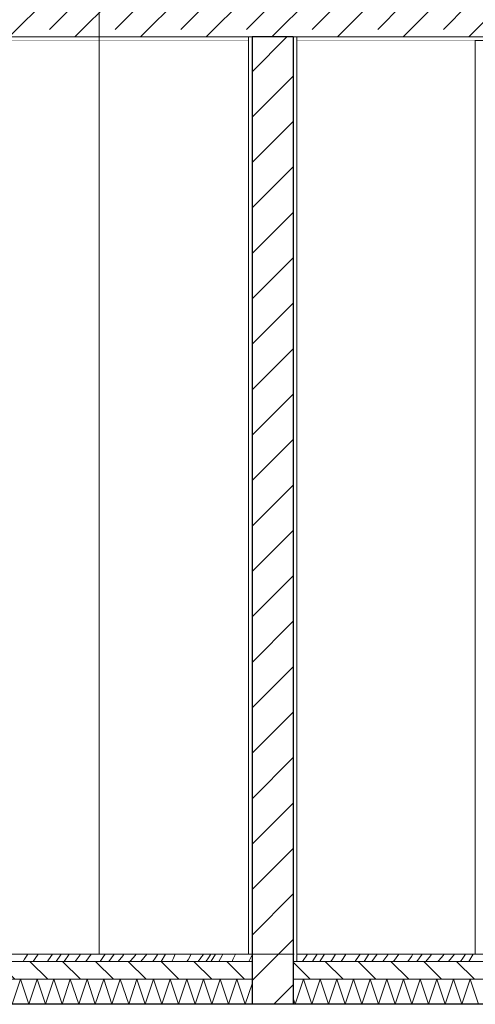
# Model space of a CAD drawing. Header units: millimetres. Extents: x 92668 to 123324, y -8921 to 14506.
# Tile 60 of 133: x 102641 to 103918, y 8530 to 11288. Entities that reach past the tile are written whole.
import ezdxf

# ---------------------------------------------------------------- set-up
doc = ezdxf.new("R2010")
doc.units = ezdxf.units.MM
doc.header["$MEASUREMENT"] = 0
doc.linetypes.add('Przerywana', pattern=[240, 120, -120])
doc.linetypes.add('Wipeout_Contour', pattern=[1000, 0, -1000])
for name, color, linetype, lineweight, true_color in [('0_Nr_pióra__85', 7, 'Continuous', 13, 0x80c2ff), ('Nowe_A-Stropy_Nr_pióra__5', 7, 'Continuous', 13, 0x40a5ff), ('Nowe_A-Wymiary-Zewnętrzne_Nr_pióra__45', 7, 'Continuous', 15, 0x40a5ff), ('Nowe_A-Wymiary-Zewnętrzne_Nr_pióra__85', 7, 'Continuous', 13, 0x80c2ff)]:
    doc.layers.add(name, color=color, linetype=linetype, lineweight=lineweight, true_color=true_color)
for name, color, linetype in [('Nowe_A-Posadzki', 7, 'Continuous'), ('Nowe_A-Stropy', 7, 'Continuous'), ('Nowe_A-Wymiary-Zewnętrzne', 7, 'Continuous'), ('Nowe_A-Ściany-Działowe', 7, 'Continuous')]:
    doc.layers.add(name, color=color, linetype=linetype)
for name, color, linetype, lineweight in [('Nowe_A-Posadzki_Nr_pióra__174', 7, 'Continuous', 5), ('Nowe_A-Posadzki_Nr_pióra__175', 7, 'Continuous', 5), ('Nowe_A-Posadzki_Nr_pióra__9', 7, 'Continuous', 13), ('Nowe_A-Stropy_Nr_pióra__29', 7, 'Continuous', 25), ('Nowe_A-Stropy_Nr_pióra__49', 7, 'Continuous', 15), ('Nowe_A-Stropy_Nr_pióra__9', 7, 'Continuous', 13), ('Nowe_A-Wymiary-Zewnętrzne_Nr_pióra__46', 5, 'Continuous', 15), ('Nowe_A-Ściany-Działowe_Nr_pióra__27', 7, 'Continuous', 25), ('Nowe_A-Ściany-Działowe_Nr_pióra__47', 7, 'Continuous', 15), ('Nowe_A-Ściany-Działowe_Nr_pióra__87', 7, 'Continuous', 13)]:
    doc.layers.add(name, color=color, linetype=linetype, lineweight=lineweight)
doc.styles.add('STYL_AUTOMATYCZNY_2', font='arial.ttf')
doc.dimstyles.new('STYL_AUTOMATYCZNY__1', dxfattribs={"dimtxt": 125, "dimasz": 47.5, "dimexe": 0.18, "dimexo": 20, "dimgap": 0, "dimtad": 1, "dimdec": 1, "dimlfac": 0.1, "dimzin": 0, "dimdsep": 46, "dimtxsty": 'STYL_AUTOMATYCZNY_2', "dimblk": 'ARROWHEAD_11', "dimblk1": 'ARROWHEAD_11', "dimblk2": 'ARROWHEAD_11', "dimcen": 0.09, "dimclrd": 256, "dimclre": 256, "dimclrt": 5, "dimadec": 1, "dimazin": 0, "dimtfac": 1, "dimtdec": 4, "dimtmove": 0, "dimatfit": 3, "dimfxl": 0, "dimtolj": 1, "dimtzin": 0, "dimarcsym": 0})
pattern_1 = [(0, (0, 0), (0, 86.60254), [0, -50]), (0, (25, 43.3), (0, 86.60254), [0, -50])]
pattern_2 = [(135, (0, 0), (45.96194, 45.96194), [])]

# ---------------------------------------------------------------- blocks, each defined once
blk = doc.blocks.new('ElemPrzekroju_35')
at = {"layer": 'Nowe_A-Stropy_Nr_pióra__29', "color": 7, "linetype": 'Continuous', "lineweight": 25, "flags": 128}
blk.add_lwpolyline([(107317.6, 8530), (103407.6, 8530), (103292.6, 8530), (99177.6, 8530), (99167.6, 8530)], dxfattribs=at)
blk = doc.blocks.new('ElemPrzekroju_39')
at = {"layer": 'Nowe_A-Stropy', "linetype": 'Continuous', "lineweight": 0, "true_color": 0x000000}
h = blk.add_hatch(dxfattribs=at)
h.set_pattern_fill('Beton_zbrojony', color=18, style=0, pattern_type=2)
h.set_pattern_definition([(45, (0, 0), (-91.92388, 91.92388), []), (45, (-45.96, 45.96), (-91.92388, 91.92388), [97.5, -32.5])])
h.paths.add_polyline_path([(99167.6, 11240), (99177.6, 11240), (103282.6, 11240), (103417.6, 11240), (107307.6, 11240), (107317.6, 11240), (107317.6, 11440), (99167.6, 11440)])
h = blk.add_hatch(dxfattribs=at)
h.set_pattern_fill('Tynk', color=18, style=0, pattern_type=2)
h.set_pattern_definition(pattern_1)
h.paths.add_polyline_path([(99177.6, 11230), (103282.6, 11230), (103282.6, 11240), (99177.6, 11240)])
h = blk.add_hatch(dxfattribs=at)
h.set_pattern_fill('Tynk', color=18, style=0, pattern_type=2)
h.set_pattern_definition(pattern_1)
h.paths.add_polyline_path([(103417.6, 11240), (103417.6, 11230), (107307.6, 11230), (107307.6, 11240)])
at = {"layer": 'Nowe_A-Stropy_Nr_pióra__49', "color": 7, "linetype": 'Continuous', "lineweight": 15}
for p, q in [((103282.6, 11230), (99177.6, 11230)), ((107307.6, 11230), (103417.6, 11230))]:
    blk.add_line(p, q, dxfattribs=at)
at = {"layer": 'Nowe_A-Stropy_Nr_pióra__9', "color": 7, "linetype": 'Continuous', "lineweight": 13}
for p, q in [((103282.6, 11240), (99177.6, 11240)), ((107307.6, 11240), (103417.6, 11240))]:
    blk.add_line(p, q, dxfattribs=at)
blk = doc.blocks.new('ElemPrzekroju_78')
at = {"color": 254, "linetype": 'Wipeout_Contour', "lineweight": 0, "ltscale": 1215685.37890282}
blk.add_wipeout([(99177.6, 11230), (99177.6, 9595), (99207.6, 9595), (99207.6, 9570), (99177.6, 9570), (99177.6, 8670), (101505.6, 8670), (101505.6, 10787), (102639.6, 10787), (102639.6, 8670), (103282.6, 8670), (103282.6, 11230)], dxfattribs=at).dxf.layer = 'Nowe_A-Ściany-Działowe'
at = {"color": 254, "linetype": 'Wipeout_Contour', "lineweight": 0, "ltscale": 416607.219743}
blk.add_wipeout([(103417.6, 11230), (103417.6, 8670), (103917.6, 8670), (103917.6, 11230)], dxfattribs=at).dxf.layer = 'Nowe_A-Ściany-Działowe'
at = {"layer": 'Nowe_A-Ściany-Działowe_Nr_pióra__87', "color": 7, "linetype": 'Continuous', "lineweight": 13}
blk.add_line((103917.6, 8670), (103917.6, 11230), dxfattribs=at)
blk = doc.blocks.new('ElemPrzekroju_149')
at = {"layer": 'Nowe_A-Ściany-Działowe', "linetype": 'Continuous', "lineweight": 0, "true_color": 0x000000}
h = blk.add_hatch(dxfattribs=at)
h.set_pattern_fill('Tynk', color=18, style=0, pattern_type=2)
h.set_pattern_definition(pattern_1)
h.paths.add_polyline_path([(103282.6, 8670), (103292.6, 8670), (103292.6, 11240), (103282.6, 11240)])
h = blk.add_hatch(dxfattribs=at)
h.set_pattern_fill('Bloczki_ceramiczne', color=18, style=0, pattern_type=2)
h.set_pattern_definition([(45, (0, 0), (-63.63961, 63.63961), [])])
h.paths.add_polyline_path([(103292.6, 11240), (103292.6, 8670), (103292.6, 8530), (103407.6, 8530), (103407.6, 8650), (103407.6, 11240)])
h = blk.add_hatch(dxfattribs=at)
h.set_pattern_fill('Tynk', color=18, style=0, pattern_type=2)
h.set_pattern_definition(pattern_1)
h.paths.add_polyline_path([(103407.6, 8650), (103417.6, 8650), (103417.6, 11240), (103407.6, 11240)])
at = {"layer": 'Nowe_A-Ściany-Działowe_Nr_pióra__27', "color": 7, "linetype": 'Continuous', "lineweight": 25}
blk.add_line((103407.6, 11240), (103292.6, 11240), dxfattribs=at)
at = {"layer": 'Nowe_A-Ściany-Działowe_Nr_pióra__27', "color": 7, "linetype": 'Continuous', "lineweight": 25, "flags": 128}
for points in [[(103292.6, 11240), (103292.6, 8670), (103292.6, 8650), (103292.6, 8600), (103292.6, 8530)], [(103407.6, 11240), (103407.6, 8650), (103407.6, 8600), (103407.6, 8530)]]:
    blk.add_lwpolyline(points, dxfattribs=at)
at = {"layer": 'Nowe_A-Ściany-Działowe_Nr_pióra__47', "color": 7, "linetype": 'Continuous', "lineweight": 15}
for p, q in [((103282.6, 11240), (103282.6, 11230)), ((103292.6, 11240), (103282.6, 11240)), ((103282.6, 11230), (103282.6, 8670)), ((103417.6, 11240), (103407.6, 11240)), ((103417.6, 11240), (103417.6, 11230)), ((103417.6, 11230), (103417.6, 8670)), ((103292.6, 8670), (103282.6, 8670)), ((103417.6, 8670), (103417.6, 8650)), ((103417.6, 8650), (103407.6, 8650))]:
    blk.add_line(p, q, dxfattribs=at)
blk = doc.blocks.new('*X244')
at = {"layer": 'Nowe_A-Posadzki_Nr_pióra__175', "color": 7, "linetype": 'Continuous', "lineweight": 5}
for p, q in [((102655.1, 8656.1), (102664.2, 8670)), ((102685.1, 8658.5), (102693.1, 8670)), ((102721.9, 8654.2), (102733.1, 8670)), ((102743.8, 8650), (102755.8, 8667.4)), ((102755.8, 8667.4), (102757.7, 8670)), ((102765.7, 8650), (102780.3, 8670)), ((102796.6, 8650), (102810.5, 8668.7)), ((102810.5, 8668.7), (102811.5, 8670)), ((102826.6, 8650.3), (102841.6, 8670)), ((102866.5, 8650), (102876.6, 8664.1)), ((102876.6, 8664.1), (102880.7, 8670)), ((102891.6, 8650), (102906.4, 8670)), ((102917.2, 8650), (102930, 8666)), ((102930, 8666), (102933.2, 8670)), ((102951.2, 8650.4), (102960.6, 8661.5)), ((102960.6, 8661.5), (102968.1, 8670)), ((102980.6, 8650), (102997.4, 8670)), ((103020.6, 8659), (103028.5, 8670)), ((103037.5, 8650), (103049.6, 8670)), ((103072.2, 8659), (103076.2, 8669)), ((103076.2, 8669), (103076.5, 8670)), ((103112.9, 8654.3), (103122.1, 8670)), ((103146.7, 8657.3), (103150.9, 8662.8)), ((103150.9, 8662.8), (103155, 8668.3)), ((103156.2, 8670), (103155, 8668.3)), ((103168, 8657.5), (103177.2, 8670)), ((103177.6, 8651), (103189.7, 8670)), ((103198.8, 8650), (103209, 8667)), ((103209, 8667), (103210.8, 8670)), ((103240.3, 8659.5), (103241.9, 8663.1)), ((103241.9, 8663.1), (103243.7, 8666.6)), ((103243.7, 8666.6), (103245.5, 8670)), ((103289.7, 8662.6), (103283.2, 8650)), ((103292.6, 8668.9), (103289.7, 8662.6)), ((102651.2, 8650), (102655.1, 8656.1)), ((102679.5, 8650), (102685.1, 8658.5)), ((102718.9, 8650), (102721.9, 8654.2)), ((102826.4, 8650), (102826.6, 8650.3)), ((102950.8, 8650), (102951.2, 8650.4)), ((103014.2, 8650), (103020.6, 8659)), ((103068, 8650), (103072.2, 8659)), ((103110, 8650), (103112.9, 8654.3)), ((103141, 8650), (103142.5, 8651.9)), ((103142.5, 8651.9), (103146.7, 8657.3)), ((103162.6, 8650), (103168, 8657.5)), ((103177, 8650), (103177.6, 8651)), ((103236.7, 8650), (103237.4, 8652.1)), ((103237.4, 8652.1), (103238.8, 8655.8)), ((103238.8, 8655.8), (103240.3, 8659.5))]:
    blk.add_line(p, q, dxfattribs=at)
blk = doc.blocks.new('*X245')
at = {"layer": 'Nowe_A-Posadzki_Nr_pióra__174', "color": 7, "linetype": 'Continuous', "lineweight": 5}
for p, q in [((102620, 8530), (102643.3, 8600)), ((102643.3, 8600), (102666.7, 8530)), ((102666.7, 8530), (102690, 8600)), ((102690, 8600), (102713.3, 8530)), ((102713.3, 8530), (102736.7, 8600)), ((102736.7, 8600), (102760, 8530)), ((102760, 8530), (102783.3, 8600)), ((102783.3, 8600), (102806.7, 8530)), ((102806.7, 8530), (102830, 8600)), ((102830, 8600), (102853.3, 8530)), ((102853.3, 8530), (102876.7, 8600)), ((102876.7, 8600), (102900, 8530)), ((102900, 8530), (102923.3, 8600)), ((102923.3, 8600), (102946.7, 8530)), ((102946.7, 8530), (102970, 8600)), ((102970, 8600), (102993.3, 8530)), ((102993.3, 8530), (103016.7, 8600)), ((103016.7, 8600), (103040, 8530)), ((103040, 8530), (103063.3, 8600)), ((103063.3, 8600), (103086.7, 8530)), ((103086.7, 8530), (103110, 8600)), ((103110, 8600), (103133.3, 8530)), ((103133.3, 8530), (103156.7, 8600)), ((103156.7, 8600), (103180, 8530)), ((103180, 8530), (103203.3, 8600)), ((103203.3, 8600), (103226.7, 8530)), ((103226.7, 8530), (103250, 8600)), ((103250, 8600), (103273.3, 8530)), ((103273.3, 8530), (103292.6, 8587.8))]:
    blk.add_line(p, q, dxfattribs=at)
blk = doc.blocks.new('ElemPrzekroju_183')
at = {"layer": 'Nowe_A-Posadzki', "linetype": 'Continuous', "lineweight": 0, "true_color": 0x000000}
h = blk.add_hatch(dxfattribs=at)
h.set_pattern_fill('Cegła_zwykła', color=18, style=0, pattern_type=2)
h.set_pattern_definition(pattern_2)
h.paths.add_polyline_path([(99177.6, 8650), (99177.6, 8600), (103292.6, 8600), (103292.6, 8650)])
at = {"layer": 'Nowe_A-Posadzki_Nr_pióra__9', "color": 7, "linetype": 'Continuous', "lineweight": 13}
for p, q in [((103282.6, 8670), (99177.6, 8670)), ((103292.6, 8650), (99177.6, 8650)), ((103292.6, 8600), (99177.6, 8600))]:
    blk.add_line(p, q, dxfattribs=at)
at = {"layer": 'Nowe_A-Posadzki', "lineweight": 0}
for name in ['*X244', '*X245']:
    blk.add_blockref(name, (0, 0), dxfattribs=at)
blk = doc.blocks.new('*X247')
at = {"layer": 'Nowe_A-Posadzki_Nr_pióra__175', "color": 7, "linetype": 'Continuous', "lineweight": 5}
for p, q in [((103433.5, 8650), (103447.7, 8670)), ((103467.5, 8658.9), (103474.9, 8670)), ((103483.3, 8651.8), (103495.5, 8670)), ((103517.2, 8656.1), (103526.3, 8670)), ((103547.2, 8658.5), (103555.2, 8670)), ((103584, 8654.2), (103595.2, 8670)), ((103605.9, 8650), (103617.9, 8667.4)), ((103617.9, 8667.4), (103619.8, 8670)), ((103627.8, 8650), (103642.4, 8670)), ((103658.7, 8650), (103672.6, 8668.7)), ((103672.6, 8668.7), (103673.6, 8670)), ((103688.7, 8650.3), (103703.7, 8670)), ((103728.6, 8650), (103738.7, 8664.1)), ((103738.7, 8664.1), (103742.8, 8670)), ((103753.7, 8650), (103768.5, 8670)), ((103779.3, 8650), (103792.1, 8666)), ((103792.1, 8666), (103795.3, 8670)), ((103813.3, 8650.4), (103822.7, 8661.5)), ((103822.7, 8661.5), (103830.2, 8670)), ((103842.7, 8650), (103859.5, 8670)), ((103882.7, 8659), (103890.6, 8670)), ((103899.6, 8650), (103911.7, 8670)), ((103461.7, 8650), (103467.5, 8658.9)), ((103482.1, 8650), (103483.3, 8651.8)), ((103513.3, 8650), (103517.2, 8656.1)), ((103541.6, 8650), (103547.2, 8658.5)), ((103581, 8650), (103584, 8654.2)), ((103688.5, 8650), (103688.7, 8650.3)), ((103812.9, 8650), (103813.3, 8650.4)), ((103876.3, 8650), (103882.7, 8659))]:
    blk.add_line(p, q, dxfattribs=at)
blk = doc.blocks.new('*X248')
at = {"layer": 'Nowe_A-Posadzki_Nr_pióra__174', "color": 7, "linetype": 'Continuous', "lineweight": 5}
for p, q in [((103413.3, 8530), (103436.7, 8600)), ((103436.7, 8600), (103460, 8530)), ((103460, 8530), (103483.3, 8600)), ((103483.3, 8600), (103506.7, 8530)), ((103506.7, 8530), (103530, 8600)), ((103530, 8600), (103553.3, 8530)), ((103553.3, 8530), (103576.7, 8600)), ((103576.7, 8600), (103600, 8530)), ((103600, 8530), (103623.3, 8600)), ((103623.3, 8600), (103646.7, 8530)), ((103646.7, 8530), (103670, 8600)), ((103670, 8600), (103693.3, 8530)), ((103693.3, 8530), (103716.7, 8600)), ((103716.7, 8600), (103740, 8530)), ((103740, 8530), (103763.3, 8600)), ((103763.3, 8600), (103786.7, 8530)), ((103786.7, 8530), (103810, 8600)), ((103810, 8600), (103833.3, 8530)), ((103833.3, 8530), (103856.7, 8600)), ((103856.7, 8600), (103880, 8530)), ((103880, 8530), (103903.3, 8600)), ((103903.3, 8600), (103926.7, 8530)), ((103407.6, 8547.2), (103413.3, 8530))]:
    blk.add_line(p, q, dxfattribs=at)
blk = doc.blocks.new('ElemPrzekroju_184')
at = {"layer": 'Nowe_A-Posadzki', "linetype": 'Continuous', "lineweight": 0, "true_color": 0x000000}
h = blk.add_hatch(dxfattribs=at)
h.set_pattern_fill('Cegła_zwykła', color=18, style=0, pattern_type=2)
h.set_pattern_definition(pattern_2)
h.paths.add_polyline_path([(103407.6, 8600), (107317.6, 8600), (107317.6, 8650), (103417.6, 8650), (103407.6, 8650)])
at = {"layer": 'Nowe_A-Posadzki_Nr_pióra__9', "color": 7, "linetype": 'Continuous', "lineweight": 13}
for p, q in [((107317.6, 8650), (103417.6, 8650)), ((107317.6, 8600), (103407.6, 8600))]:
    blk.add_line(p, q, dxfattribs=at)
at = {"layer": 'Nowe_A-Posadzki_Nr_pióra__9', "color": 7, "linetype": 'Continuous', "lineweight": 13, "flags": 128}
blk.add_lwpolyline([(107317.6, 8670), (107307.6, 8670), (103417.6, 8670)], dxfattribs=at)
at = {"layer": 'Nowe_A-Posadzki', "lineweight": 0}
for name in ['*X247', '*X248']:
    blk.add_blockref(name, (0, 0), dxfattribs=at)
blk = doc.blocks.new('*D414')
at = {"layer": 'Nowe_A-Wymiary-Zewnętrzne_Nr_pióra__45', "linetype": 'Continuous', "lineweight": 15, "true_color": 0x40a5ff}
for points in [[(119555.9, 12845), (119556.9, 12840.2), (119559.6, 12836.2), (119563.6, 12833.5), (119568.4, 12832.5), (119573.2, 12833.5), (119577.3, 12836.2), (119580, 12840.2), (119580.9, 12845), (119580, 12849.8), (119577.3, 12853.8), (119573.2, 12856.5), (119568.4, 12857.5), (119563.6, 12856.5), (119559.6, 12853.8), (119556.9, 12849.8)], [(119555.9, -450), (119556.9, -454.8), (119559.6, -458.8), (119563.6, -461.5), (119568.4, -462.5), (119573.2, -461.5), (119577.3, -458.8), (119580, -454.8), (119580.9, -450), (119580, -445.2), (119577.3, -441.2), (119573.2, -438.5), (119568.4, -437.5), (119563.6, -438.5), (119559.6, -441.2), (119556.9, -445.2)]]:
    blk.add_hatch(color=161, dxfattribs=at).paths.add_polyline_path(points)
at = {"layer": 'Nowe_A-Wymiary-Zewnętrzne_Nr_pióra__45', "color": 161, "linetype": 'Continuous', "lineweight": 15, "true_color": 0x40a5ff}
for centre in [(119568.4, 12845), (119568.4, -450)]:
    blk.add_circle(centre, 12.5, dxfattribs=at)
at = {"layer": 'Nowe_A-Wymiary-Zewnętrzne_Nr_pióra__85', "color": 151, "linetype": 'Continuous', "lineweight": 13, "true_color": 0x80c2ff}
for p, q in [((119568.4, 12857.5), (119568.4, 12870)), ((119555.9, 12845), (119521.5, 12845)), ((119568.4, -437.5), (119568.4, 12832.5)), ((119615.3, 12845), (119580.9, 12845)), ((119555.9, -450), (119521.5, -450)), ((119568.4, -475), (119568.4, -462.5)), ((119615.3, -450), (119580.9, -450))]:
    blk.add_line(p, q, dxfattribs=at)
at = {"layer": 'Nowe_A-Wymiary-Zewnętrzne_Nr_pióra__46', "color": 5, "lineweight": 15, "insert": (119543.4, 5911.5), "char_height": 125, "attachment_point": 7, "rotation": 90, "style": 'STYL_AUTOMATYCZNY_2'}
blk.add_mtext('\\A1;{\\pql;\\fArial|b0|i0|c238|p0;\\W1.000000;1\xa0329,5}', dxfattribs=at)
blk = doc.blocks.new('ARROWHEAD_11')
at = {"color": 0, "linetype": 'Continuous', "lineweight": 0}
blk.add_line((0, 0), (-1, 0), dxfattribs=at)
at = {"color": 0, "linetype": 'Continuous', "lineweight": 0, "const_width": 0.25, "flags": 128}
blk.add_lwpolyline([(-0.125, 0, 1), (0.125, 0, 1)], format="xyb", close=True, dxfattribs=at)
blk = doc.blocks.new('B Przekrój_STORY_MARKER')
at = {"layer": '0_Nr_pióra__85', "color": 151, "linetype": 'Przerywana', "lineweight": 13, "true_color": 0x80c2ff}
blk.add_line((96329.8, 8670), (119661.6, 8670), dxfattribs=at)

msp = doc.modelspace()

# ---------------------------------------------------------------- block references
at = {"layer": 'Nowe_A-Stropy', "lineweight": 0}
for name in ['ElemPrzekroju_39', 'ElemPrzekroju_35']:
    msp.add_blockref(name, (0, 0), dxfattribs=at)

# ---------------------------------------------------------------- next in the draw order: block references
at = {"layer": 'Nowe_A-Ściany-Działowe', "lineweight": 0}
msp.add_blockref('ElemPrzekroju_78', (0, 0), dxfattribs=at)

# ---------------------------------------------------------------- next in the draw order: linework, layer by layer
at = {"layer": 'Nowe_A-Stropy_Nr_pióra__5', "color": 161, "linetype": 'Continuous', "lineweight": 13, "true_color": 0x40a5ff}
msp.add_line((102864.24, 8670), (102864.24, 12170), dxfattribs=at)

# ---------------------------------------------------------------- next in the draw order: block references
at = {"linetype": 'Continuous', "lineweight": 0}
msp.add_blockref('B Przekrój_STORY_MARKER', (0, 0), dxfattribs=at)
at = {"layer": 'Nowe_A-Posadzki', "lineweight": 0}
for name in ['ElemPrzekroju_183', 'ElemPrzekroju_184']:
    msp.add_blockref(name, (0, 0), dxfattribs=at)
at = {"layer": 'Nowe_A-Ściany-Działowe', "lineweight": 0}
msp.add_blockref('ElemPrzekroju_149', (0, 0), dxfattribs=at)

# ---------------------------------------------------------------- next in the draw order: dimensions: what is measured, and where the dimension line sits
at = {"layer": 'Nowe_A-Wymiary-Zewnętrzne', "color": 151, "linetype": 'Continuous', "lineweight": 13, "true_color": 0x80c2ff}
dim = msp.add_linear_dim(base=(119568.41, 12845), p1=(98787.6, -450), p2=(98654.74, 12845), angle=90, dimstyle='STYL_AUTOMATYCZNY__1', dxfattribs=at)
dim.commit()
dim.dimension.update_dxf_attribs({"geometry": '*D414', "text_midpoint": (119480.91, 6192.64), "dimtype": 160, "text_rotation": 90})

doc.saveas('drawing.dxf')
